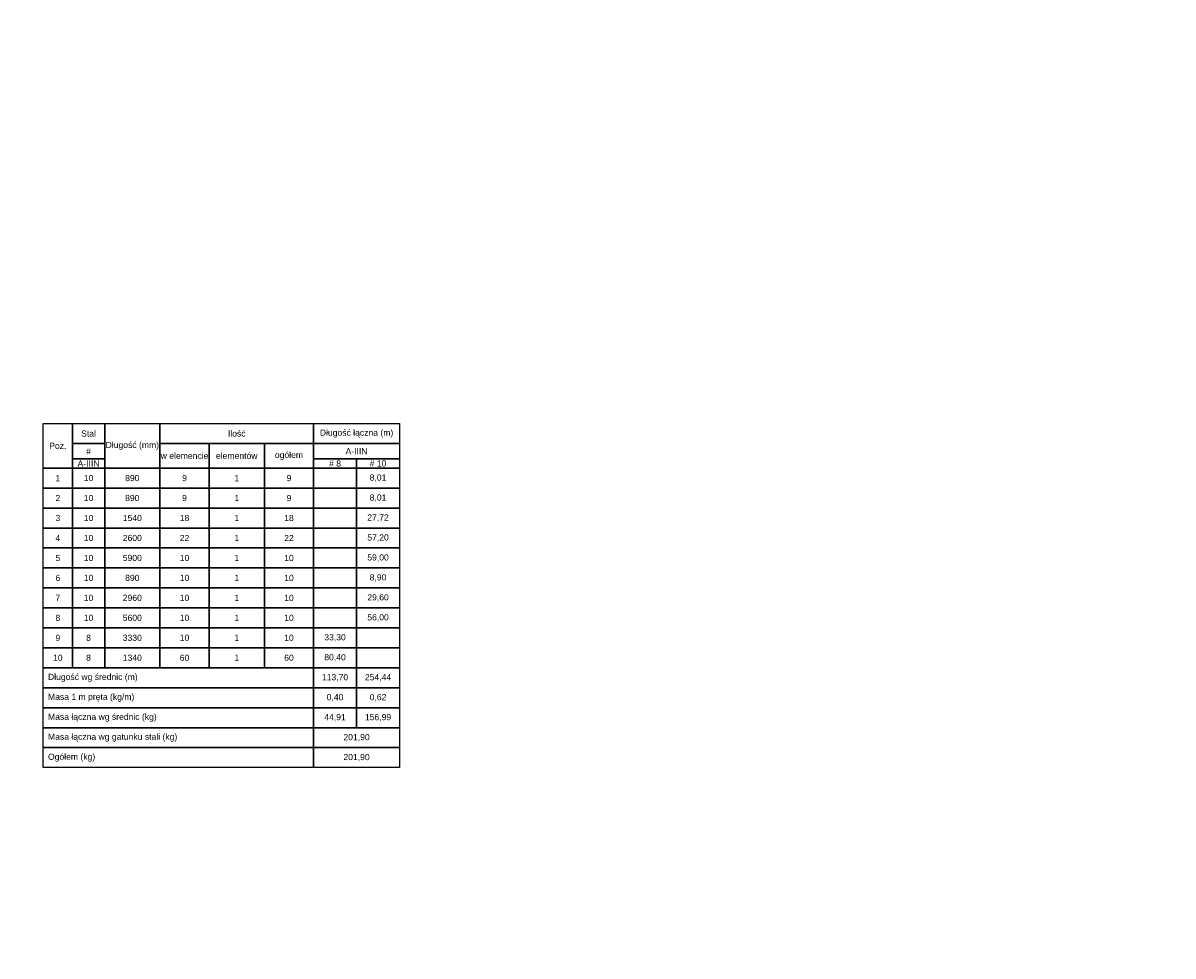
# Model space of a CAD drawing. Extents: x -29285 to 83599, y 0 to 75879.
# Tile 16 of 20: x 47890 to 55378, y 6075 to 12149. Entities that reach past the tile are written whole.
import ezdxf
from ezdxf import colors
from ezdxf.entities.mleader import LeaderData, LeaderLine
from ezdxf.math import Vec2, Vec3

# ---------------------------------------------------------------- set-up
doc = ezdxf.new("R2010")
doc.units = 0
doc.header["$LTSCALE"] = 10
doc.header["$MEASUREMENT"] = 0
doc.layers.add('P-Opis słupy', color=30, linetype='Continuous', lineweight=9)
doc.layers.add('RCAD_tabele zbrojenia', color=7, linetype='Continuous')
doc.styles.add('style2', font='arial.ttf', dxfattribs={"height": 40})

msp = doc.modelspace()

# ---------------------------------------------------------------- linework, layer by layer
at = {"layer": 'RCAD_tabele zbrojenia', "color": 242}
for p, q in [((48021.61631, 9541.10014), (50341.61631, 9541.10014)), ((48021.61631, 7301.10014), (48021.61631, 9541.10014)), ((48021.61631, 9541.10014), (48211.61631, 9541.10014)), ((48021.61631, 9251.10014), (48021.61631, 9541.10014)), ((48211.61631, 9541.10014), (48211.61631, 9251.10014)), ((48211.61631, 9541.10014), (48421.61631, 9541.10014)), ((48211.61631, 9411.10014), (48211.61631, 9541.10014)), ((48421.61631, 9541.10014), (48781.61631, 9541.10014)), ((48421.61631, 9251.10014), (48421.61631, 9541.10014)), ((48421.61631, 9541.10014), (48421.61631, 9411.10014)), ((48781.61631, 9541.10014), (48781.61631, 9251.10014)), ((48781.61631, 9541.10014), (49781.61631, 9541.10014)), ((48781.61631, 9411.10014), (48781.61631, 9541.10014)), ((49781.61631, 9541.10014), (49781.61631, 9411.10014)), ((49781.61631, 9541.10014), (50341.61631, 9541.10014)), ((49781.61631, 9411.10014), (49781.61631, 9541.10014)), ((50341.61631, 9541.10014), (50341.61631, 7301.10014)), ((50341.61631, 9541.10014), (50341.61631, 9411.10014)), ((48421.61631, 9411.10014), (48211.61631, 9411.10014)), ((48211.61631, 9411.10014), (48421.61631, 9411.10014)), ((48211.61631, 9311.10014), (48211.61631, 9411.10014)), ((48421.61631, 9411.10014), (48421.61631, 9311.10014)), ((49781.61631, 9411.10014), (48781.61631, 9411.10014)), ((48781.61631, 9411.10014), (49101.61631, 9411.10014)), ((48781.61631, 9251.10014), (48781.61631, 9411.10014)), ((49101.61631, 9411.10014), (49461.61631, 9411.10014)), ((49101.61631, 9251.10014), (49101.61631, 9411.10014)), ((49101.61631, 9411.10014), (49101.61631, 9251.10014)), ((49461.61631, 9411.10014), (49781.61631, 9411.10014)), ((49461.61631, 9251.10014), (49461.61631, 9411.10014)), ((49461.61631, 9411.10014), (49461.61631, 9251.10014)), ((49781.61631, 9411.10014), (49781.61631, 9251.10014)), ((50341.61631, 9411.10014), (49781.61631, 9411.10014)), ((49781.61631, 9411.10014), (50341.61631, 9411.10014)), ((49781.61631, 9311.10014), (49781.61631, 9411.10014)), ((50341.61631, 9411.10014), (50341.61631, 9311.10014)), ((48421.61631, 9311.10014), (48211.61631, 9311.10014)), ((48211.61631, 9311.10014), (48421.61631, 9311.10014)), ((48211.61631, 9251.10014), (48211.61631, 9311.10014)), ((48421.61631, 9311.10014), (48421.61631, 9251.10014)), ((50341.61631, 9311.10014), (49781.61631, 9311.10014)), ((49781.61631, 9311.10014), (50061.61631, 9311.10014)), ((49781.61631, 9251.10014), (49781.61631, 9311.10014)), ((50061.61631, 9311.10014), (50061.61631, 9251.10014)), ((50061.61631, 9311.10014), (50341.61631, 9311.10014)), ((50061.61631, 9251.10014), (50061.61631, 9311.10014)), ((50341.61631, 9311.10014), (50341.61631, 9251.10014)), ((48211.61631, 9251.10014), (48021.61631, 9251.10014)), ((48021.61631, 9251.10014), (48211.61631, 9251.10014)), ((48021.61631, 9121.10014), (48021.61631, 9251.10014)), ((48421.61631, 9251.10014), (48211.61631, 9251.10014)), ((48211.61631, 9251.10014), (48211.61631, 9121.10014)), ((48211.61631, 9251.10014), (48421.61631, 9251.10014)), ((48211.61631, 9121.10014), (48211.61631, 9251.10014)), ((48781.61631, 9251.10014), (48421.61631, 9251.10014)), ((48421.61631, 9251.10014), (48421.61631, 9121.10014)), ((48421.61631, 9251.10014), (48781.61631, 9251.10014)), ((48421.61631, 9121.10014), (48421.61631, 9251.10014)), ((49101.61631, 9251.10014), (48781.61631, 9251.10014)), ((48781.61631, 9251.10014), (48781.61631, 9121.10014)), ((48781.61631, 9251.10014), (49101.61631, 9251.10014)), ((48781.61631, 9121.10014), (48781.61631, 9251.10014)), ((49461.61631, 9251.10014), (49101.61631, 9251.10014)), ((49101.61631, 9251.10014), (49101.61631, 9121.10014)), ((49101.61631, 9251.10014), (49461.61631, 9251.10014)), ((49101.61631, 9121.10014), (49101.61631, 9251.10014)), ((49781.61631, 9251.10014), (49461.61631, 9251.10014)), ((49461.61631, 9251.10014), (49461.61631, 9121.10014)), ((49461.61631, 9251.10014), (49781.61631, 9251.10014)), ((49461.61631, 9121.10014), (49461.61631, 9251.10014)), ((50061.61631, 9251.10014), (49781.61631, 9251.10014)), ((49781.61631, 9251.10014), (49781.61631, 9121.10014)), ((49781.61631, 9251.10014), (50061.61631, 9251.10014)), ((49781.61631, 9121.10014), (49781.61631, 9251.10014)), ((50341.61631, 9251.10014), (50061.61631, 9251.10014)), ((50061.61631, 9251.10014), (50061.61631, 9121.10014)), ((50061.61631, 9251.10014), (50341.61631, 9251.10014)), ((50061.61631, 9121.10014), (50061.61631, 9251.10014)), ((50341.61631, 9251.10014), (50341.61631, 9121.10014)), ((48211.61631, 9121.10014), (48021.61631, 9121.10014)), ((48021.61631, 9121.10014), (48211.61631, 9121.10014)), ((48021.61631, 8991.10014), (48021.61631, 9121.10014)), ((48421.61631, 9121.10014), (48211.61631, 9121.10014)), ((48211.61631, 9121.10014), (48211.61631, 8991.10014)), ((48211.61631, 9121.10014), (48421.61631, 9121.10014)), ((48211.61631, 8991.10014), (48211.61631, 9121.10014)), ((48781.61631, 9121.10014), (48421.61631, 9121.10014)), ((48421.61631, 9121.10014), (48421.61631, 8991.10014)), ((48421.61631, 9121.10014), (48781.61631, 9121.10014)), ((48421.61631, 8991.10014), (48421.61631, 9121.10014)), ((49101.61631, 9121.10014), (48781.61631, 9121.10014)), ((48781.61631, 9121.10014), (48781.61631, 8991.10014)), ((48781.61631, 9121.10014), (49101.61631, 9121.10014)), ((48781.61631, 8991.10014), (48781.61631, 9121.10014)), ((49461.61631, 9121.10014), (49101.61631, 9121.10014)), ((49101.61631, 9121.10014), (49101.61631, 8991.10014)), ((49101.61631, 9121.10014), (49461.61631, 9121.10014)), ((49101.61631, 8991.10014), (49101.61631, 9121.10014)), ((49781.61631, 9121.10014), (49461.61631, 9121.10014)), ((49461.61631, 9121.10014), (49461.61631, 8991.10014)), ((49461.61631, 9121.10014), (49781.61631, 9121.10014)), ((49461.61631, 8991.10014), (49461.61631, 9121.10014)), ((50061.61631, 9121.10014), (49781.61631, 9121.10014)), ((49781.61631, 9121.10014), (49781.61631, 8991.10014)), ((49781.61631, 9121.10014), (50061.61631, 9121.10014)), ((49781.61631, 8991.10014), (49781.61631, 9121.10014)), ((50341.61631, 9121.10014), (50061.61631, 9121.10014)), ((50061.61631, 9121.10014), (50061.61631, 8991.10014)), ((50061.61631, 9121.10014), (50341.61631, 9121.10014)), ((50061.61631, 8991.10014), (50061.61631, 9121.10014)), ((50341.61631, 9121.10014), (50341.61631, 8991.10014)), ((48211.61631, 8991.10014), (48021.61631, 8991.10014)), ((48021.61631, 8991.10014), (48211.61631, 8991.10014)), ((48021.61631, 8861.10014), (48021.61631, 8991.10014)), ((48421.61631, 8991.10014), (48211.61631, 8991.10014)), ((48211.61631, 8991.10014), (48211.61631, 8861.10014)), ((48211.61631, 8991.10014), (48421.61631, 8991.10014)), ((48211.61631, 8861.10014), (48211.61631, 8991.10014)), ((48781.61631, 8991.10014), (48421.61631, 8991.10014)), ((48421.61631, 8991.10014), (48421.61631, 8861.10014)), ((48421.61631, 8991.10014), (48781.61631, 8991.10014)), ((48421.61631, 8861.10014), (48421.61631, 8991.10014)), ((49101.61631, 8991.10014), (48781.61631, 8991.10014)), ((48781.61631, 8991.10014), (48781.61631, 8861.10014)), ((48781.61631, 8991.10014), (49101.61631, 8991.10014)), ((48781.61631, 8861.10014), (48781.61631, 8991.10014)), ((49461.61631, 8991.10014), (49101.61631, 8991.10014)), ((49101.61631, 8991.10014), (49101.61631, 8861.10014)), ((49101.61631, 8991.10014), (49461.61631, 8991.10014)), ((49101.61631, 8861.10014), (49101.61631, 8991.10014)), ((49781.61631, 8991.10014), (49461.61631, 8991.10014)), ((49461.61631, 8991.10014), (49461.61631, 8861.10014)), ((49461.61631, 8991.10014), (49781.61631, 8991.10014)), ((49461.61631, 8861.10014), (49461.61631, 8991.10014)), ((50061.61631, 8991.10014), (49781.61631, 8991.10014)), ((49781.61631, 8991.10014), (49781.61631, 8861.10014)), ((49781.61631, 8991.10014), (50061.61631, 8991.10014)), ((49781.61631, 8861.10014), (49781.61631, 8991.10014)), ((50341.61631, 8991.10014), (50061.61631, 8991.10014)), ((50061.61631, 8991.10014), (50061.61631, 8861.10014)), ((50061.61631, 8991.10014), (50341.61631, 8991.10014)), ((50061.61631, 8861.10014), (50061.61631, 8991.10014)), ((50341.61631, 8991.10014), (50341.61631, 8861.10014)), ((48211.61631, 8861.10014), (48021.61631, 8861.10014)), ((48021.61631, 8861.10014), (48211.61631, 8861.10014)), ((48021.61631, 8731.10014), (48021.61631, 8861.10014)), ((48421.61631, 8861.10014), (48211.61631, 8861.10014)), ((48211.61631, 8861.10014), (48211.61631, 8731.10014)), ((48211.61631, 8861.10014), (48421.61631, 8861.10014)), ((48211.61631, 8731.10014), (48211.61631, 8861.10014)), ((48781.61631, 8861.10014), (48421.61631, 8861.10014)), ((48421.61631, 8861.10014), (48421.61631, 8731.10014)), ((48421.61631, 8861.10014), (48781.61631, 8861.10014)), ((48421.61631, 8731.10014), (48421.61631, 8861.10014)), ((49101.61631, 8861.10014), (48781.61631, 8861.10014)), ((48781.61631, 8861.10014), (48781.61631, 8731.10014)), ((48781.61631, 8861.10014), (49101.61631, 8861.10014)), ((48781.61631, 8731.10014), (48781.61631, 8861.10014)), ((49461.61631, 8861.10014), (49101.61631, 8861.10014)), ((49101.61631, 8861.10014), (49101.61631, 8731.10014)), ((49101.61631, 8861.10014), (49461.61631, 8861.10014)), ((49101.61631, 8731.10014), (49101.61631, 8861.10014)), ((49781.61631, 8861.10014), (49461.61631, 8861.10014)), ((49461.61631, 8861.10014), (49461.61631, 8731.10014)), ((49461.61631, 8861.10014), (49781.61631, 8861.10014)), ((49461.61631, 8731.10014), (49461.61631, 8861.10014)), ((50061.61631, 8861.10014), (49781.61631, 8861.10014)), ((49781.61631, 8861.10014), (49781.61631, 8731.10014)), ((49781.61631, 8861.10014), (50061.61631, 8861.10014)), ((49781.61631, 8731.10014), (49781.61631, 8861.10014)), ((50341.61631, 8861.10014), (50061.61631, 8861.10014)), ((50061.61631, 8861.10014), (50061.61631, 8731.10014)), ((50061.61631, 8861.10014), (50341.61631, 8861.10014)), ((50061.61631, 8731.10014), (50061.61631, 8861.10014)), ((50341.61631, 8861.10014), (50341.61631, 8731.10014)), ((48211.61631, 8731.10014), (48021.61631, 8731.10014)), ((48021.61631, 8731.10014), (48211.61631, 8731.10014)), ((48021.61631, 8601.10014), (48021.61631, 8731.10014)), ((48421.61631, 8731.10014), (48211.61631, 8731.10014)), ((48211.61631, 8731.10014), (48211.61631, 8601.10014)), ((48211.61631, 8731.10014), (48421.61631, 8731.10014)), ((48211.61631, 8601.10014), (48211.61631, 8731.10014)), ((48781.61631, 8731.10014), (48421.61631, 8731.10014)), ((48421.61631, 8731.10014), (48421.61631, 8601.10014)), ((48421.61631, 8731.10014), (48781.61631, 8731.10014)), ((48421.61631, 8601.10014), (48421.61631, 8731.10014)), ((49101.61631, 8731.10014), (48781.61631, 8731.10014)), ((48781.61631, 8731.10014), (48781.61631, 8601.10014)), ((48781.61631, 8731.10014), (49101.61631, 8731.10014)), ((48781.61631, 8601.10014), (48781.61631, 8731.10014)), ((49461.61631, 8731.10014), (49101.61631, 8731.10014)), ((49101.61631, 8731.10014), (49101.61631, 8601.10014)), ((49101.61631, 8731.10014), (49461.61631, 8731.10014)), ((49101.61631, 8601.10014), (49101.61631, 8731.10014)), ((49781.61631, 8731.10014), (49461.61631, 8731.10014)), ((49461.61631, 8731.10014), (49461.61631, 8601.10014)), ((49461.61631, 8731.10014), (49781.61631, 8731.10014)), ((49461.61631, 8601.10014), (49461.61631, 8731.10014)), ((50061.61631, 8731.10014), (49781.61631, 8731.10014)), ((49781.61631, 8731.10014), (49781.61631, 8601.10014)), ((49781.61631, 8731.10014), (50061.61631, 8731.10014)), ((49781.61631, 8601.10014), (49781.61631, 8731.10014)), ((50341.61631, 8731.10014), (50061.61631, 8731.10014)), ((50061.61631, 8731.10014), (50061.61631, 8601.10014)), ((50061.61631, 8731.10014), (50341.61631, 8731.10014)), ((50061.61631, 8601.10014), (50061.61631, 8731.10014)), ((50341.61631, 8731.10014), (50341.61631, 8601.10014)), ((48211.61631, 8601.10014), (48021.61631, 8601.10014)), ((48021.61631, 8601.10014), (48211.61631, 8601.10014)), ((48021.61631, 8471.10014), (48021.61631, 8601.10014)), ((48421.61631, 8601.10014), (48211.61631, 8601.10014)), ((48211.61631, 8601.10014), (48211.61631, 8471.10014)), ((48211.61631, 8601.10014), (48421.61631, 8601.10014)), ((48211.61631, 8471.10014), (48211.61631, 8601.10014)), ((48781.61631, 8601.10014), (48421.61631, 8601.10014)), ((48421.61631, 8601.10014), (48421.61631, 8471.10014)), ((48421.61631, 8601.10014), (48781.61631, 8601.10014)), ((48421.61631, 8471.10014), (48421.61631, 8601.10014)), ((49101.61631, 8601.10014), (48781.61631, 8601.10014)), ((48781.61631, 8601.10014), (48781.61631, 8471.10014)), ((48781.61631, 8601.10014), (49101.61631, 8601.10014)), ((48781.61631, 8471.10014), (48781.61631, 8601.10014)), ((49461.61631, 8601.10014), (49101.61631, 8601.10014)), ((49101.61631, 8601.10014), (49101.61631, 8471.10014)), ((49101.61631, 8601.10014), (49461.61631, 8601.10014)), ((49101.61631, 8471.10014), (49101.61631, 8601.10014)), ((49781.61631, 8601.10014), (49461.61631, 8601.10014)), ((49461.61631, 8601.10014), (49461.61631, 8471.10014)), ((49461.61631, 8601.10014), (49781.61631, 8601.10014)), ((49461.61631, 8471.10014), (49461.61631, 8601.10014)), ((50061.61631, 8601.10014), (49781.61631, 8601.10014)), ((49781.61631, 8601.10014), (49781.61631, 8471.10014)), ((49781.61631, 8601.10014), (50061.61631, 8601.10014)), ((49781.61631, 8471.10014), (49781.61631, 8601.10014)), ((50341.61631, 8601.10014), (50061.61631, 8601.10014)), ((50061.61631, 8601.10014), (50061.61631, 8471.10014)), ((50061.61631, 8601.10014), (50341.61631, 8601.10014)), ((50061.61631, 8471.10014), (50061.61631, 8601.10014)), ((50341.61631, 8601.10014), (50341.61631, 8471.10014)), ((48211.61631, 8471.10014), (48021.61631, 8471.10014)), ((48021.61631, 8471.10014), (48211.61631, 8471.10014)), ((48021.61631, 8341.10014), (48021.61631, 8471.10014)), ((48421.61631, 8471.10014), (48211.61631, 8471.10014)), ((48211.61631, 8471.10014), (48211.61631, 8341.10014)), ((48211.61631, 8471.10014), (48421.61631, 8471.10014)), ((48211.61631, 8341.10014), (48211.61631, 8471.10014)), ((48781.61631, 8471.10014), (48421.61631, 8471.10014)), ((48421.61631, 8471.10014), (48421.61631, 8341.10014)), ((48421.61631, 8471.10014), (48781.61631, 8471.10014)), ((48421.61631, 8341.10014), (48421.61631, 8471.10014)), ((49101.61631, 8471.10014), (48781.61631, 8471.10014)), ((48781.61631, 8471.10014), (48781.61631, 8341.10014)), ((48781.61631, 8471.10014), (49101.61631, 8471.10014)), ((48781.61631, 8341.10014), (48781.61631, 8471.10014)), ((49461.61631, 8471.10014), (49101.61631, 8471.10014)), ((49101.61631, 8471.10014), (49101.61631, 8341.10014)), ((49101.61631, 8471.10014), (49461.61631, 8471.10014)), ((49101.61631, 8341.10014), (49101.61631, 8471.10014)), ((49781.61631, 8471.10014), (49461.61631, 8471.10014)), ((49461.61631, 8471.10014), (49461.61631, 8341.10014)), ((49461.61631, 8471.10014), (49781.61631, 8471.10014)), ((49461.61631, 8341.10014), (49461.61631, 8471.10014)), ((50061.61631, 8471.10014), (49781.61631, 8471.10014)), ((49781.61631, 8471.10014), (49781.61631, 8341.10014)), ((49781.61631, 8471.10014), (50061.61631, 8471.10014)), ((49781.61631, 8341.10014), (49781.61631, 8471.10014)), ((50341.61631, 8471.10014), (50061.61631, 8471.10014)), ((50061.61631, 8471.10014), (50061.61631, 8341.10014)), ((50061.61631, 8471.10014), (50341.61631, 8471.10014)), ((50061.61631, 8341.10014), (50061.61631, 8471.10014)), ((50341.61631, 8471.10014), (50341.61631, 8341.10014)), ((48211.61631, 8341.10014), (48021.61631, 8341.10014)), ((48021.61631, 8341.10014), (48211.61631, 8341.10014)), ((48021.61631, 8211.10014), (48021.61631, 8341.10014)), ((48421.61631, 8341.10014), (48211.61631, 8341.10014)), ((48211.61631, 8341.10014), (48211.61631, 8211.10014)), ((48211.61631, 8341.10014), (48421.61631, 8341.10014)), ((48211.61631, 8211.10014), (48211.61631, 8341.10014)), ((48781.61631, 8341.10014), (48421.61631, 8341.10014)), ((48421.61631, 8341.10014), (48421.61631, 8211.10014)), ((48421.61631, 8341.10014), (48781.61631, 8341.10014)), ((48421.61631, 8211.10014), (48421.61631, 8341.10014)), ((49101.61631, 8341.10014), (48781.61631, 8341.10014)), ((48781.61631, 8341.10014), (48781.61631, 8211.10014)), ((48781.61631, 8341.10014), (49101.61631, 8341.10014)), ((48781.61631, 8211.10014), (48781.61631, 8341.10014)), ((49461.61631, 8341.10014), (49101.61631, 8341.10014)), ((49101.61631, 8341.10014), (49101.61631, 8211.10014)), ((49101.61631, 8341.10014), (49461.61631, 8341.10014)), ((49101.61631, 8211.10014), (49101.61631, 8341.10014)), ((49781.61631, 8341.10014), (49461.61631, 8341.10014)), ((49461.61631, 8341.10014), (49461.61631, 8211.10014)), ((49461.61631, 8341.10014), (49781.61631, 8341.10014)), ((49461.61631, 8211.10014), (49461.61631, 8341.10014)), ((50061.61631, 8341.10014), (49781.61631, 8341.10014)), ((49781.61631, 8341.10014), (49781.61631, 8211.10014)), ((49781.61631, 8341.10014), (50061.61631, 8341.10014)), ((49781.61631, 8211.10014), (49781.61631, 8341.10014)), ((50341.61631, 8341.10014), (50061.61631, 8341.10014)), ((50061.61631, 8341.10014), (50061.61631, 8211.10014)), ((50061.61631, 8341.10014), (50341.61631, 8341.10014)), ((50061.61631, 8211.10014), (50061.61631, 8341.10014)), ((50341.61631, 8341.10014), (50341.61631, 8211.10014)), ((48211.61631, 8211.10014), (48021.61631, 8211.10014)), ((48021.61631, 8211.10014), (48211.61631, 8211.10014)), ((48021.61631, 8081.10014), (48021.61631, 8211.10014)), ((48421.61631, 8211.10014), (48211.61631, 8211.10014)), ((48211.61631, 8211.10014), (48211.61631, 8081.10014)), ((48211.61631, 8211.10014), (48421.61631, 8211.10014)), ((48211.61631, 8081.10014), (48211.61631, 8211.10014)), ((48781.61631, 8211.10014), (48421.61631, 8211.10014)), ((48421.61631, 8211.10014), (48421.61631, 8081.10014)), ((48421.61631, 8211.10014), (48781.61631, 8211.10014)), ((48421.61631, 8081.10014), (48421.61631, 8211.10014)), ((49101.61631, 8211.10014), (48781.61631, 8211.10014)), ((48781.61631, 8211.10014), (48781.61631, 8081.10014)), ((48781.61631, 8211.10014), (49101.61631, 8211.10014)), ((48781.61631, 8081.10014), (48781.61631, 8211.10014)), ((49461.61631, 8211.10014), (49101.61631, 8211.10014)), ((49101.61631, 8211.10014), (49101.61631, 8081.10014)), ((49101.61631, 8211.10014), (49461.61631, 8211.10014)), ((49101.61631, 8081.10014), (49101.61631, 8211.10014)), ((49781.61631, 8211.10014), (49461.61631, 8211.10014)), ((49461.61631, 8211.10014), (49461.61631, 8081.10014)), ((49461.61631, 8211.10014), (49781.61631, 8211.10014)), ((49461.61631, 8081.10014), (49461.61631, 8211.10014)), ((50061.61631, 8211.10014), (49781.61631, 8211.10014)), ((49781.61631, 8211.10014), (49781.61631, 8081.10014)), ((49781.61631, 8211.10014), (50061.61631, 8211.10014)), ((49781.61631, 8081.10014), (49781.61631, 8211.10014)), ((50341.61631, 8211.10014), (50061.61631, 8211.10014)), ((50061.61631, 8211.10014), (50061.61631, 8081.10014)), ((50061.61631, 8211.10014), (50341.61631, 8211.10014)), ((50061.61631, 8081.10014), (50061.61631, 8211.10014)), ((50341.61631, 8211.10014), (50341.61631, 8081.10014)), ((48211.61631, 8081.10014), (48021.61631, 8081.10014)), ((48021.61631, 8081.10014), (48211.61631, 8081.10014)), ((48021.61631, 7951.10014), (48021.61631, 8081.10014)), ((48421.61631, 8081.10014), (48211.61631, 8081.10014)), ((48211.61631, 8081.10014), (48211.61631, 7951.10014)), ((48211.61631, 8081.10014), (48421.61631, 8081.10014)), ((48211.61631, 7951.10014), (48211.61631, 8081.10014)), ((48781.61631, 8081.10014), (48421.61631, 8081.10014)), ((48421.61631, 8081.10014), (48421.61631, 7951.10014)), ((48421.61631, 8081.10014), (48781.61631, 8081.10014)), ((48421.61631, 7951.10014), (48421.61631, 8081.10014)), ((49101.61631, 8081.10014), (48781.61631, 8081.10014)), ((48781.61631, 8081.10014), (48781.61631, 7951.10014)), ((48781.61631, 8081.10014), (49101.61631, 8081.10014)), ((48781.61631, 7951.10014), (48781.61631, 8081.10014)), ((49461.61631, 8081.10014), (49101.61631, 8081.10014)), ((49101.61631, 8081.10014), (49101.61631, 7951.10014)), ((49101.61631, 8081.10014), (49461.61631, 8081.10014)), ((49101.61631, 7951.10014), (49101.61631, 8081.10014)), ((49781.61631, 8081.10014), (49461.61631, 8081.10014)), ((49461.61631, 8081.10014), (49461.61631, 7951.10014)), ((49461.61631, 8081.10014), (49781.61631, 8081.10014)), ((49461.61631, 7951.10014), (49461.61631, 8081.10014)), ((50061.61631, 8081.10014), (49781.61631, 8081.10014)), ((49781.61631, 8081.10014), (49781.61631, 7951.10014)), ((49781.61631, 8081.10014), (50061.61631, 8081.10014)), ((49781.61631, 7951.10014), (49781.61631, 8081.10014)), ((50341.61631, 8081.10014), (50061.61631, 8081.10014)), ((50061.61631, 8081.10014), (50061.61631, 7951.10014)), ((50061.61631, 8081.10014), (50341.61631, 8081.10014)), ((50061.61631, 7951.10014), (50061.61631, 8081.10014)), ((50341.61631, 8081.10014), (50341.61631, 7951.10014)), ((48021.61631, 7951.10014), (49781.61631, 7951.10014)), ((48021.61631, 7821.10014), (48021.61631, 7951.10014)), ((48211.61631, 7951.10014), (48021.61631, 7951.10014)), ((48421.61631, 7951.10014), (48211.61631, 7951.10014)), ((48781.61631, 7951.10014), (48421.61631, 7951.10014)), ((49101.61631, 7951.10014), (48781.61631, 7951.10014)), ((49461.61631, 7951.10014), (49101.61631, 7951.10014)), ((49781.61631, 7951.10014), (49461.61631, 7951.10014)), ((49781.61631, 7951.10014), (49781.61631, 7821.10014)), ((50061.61631, 7951.10014), (49781.61631, 7951.10014)), ((49781.61631, 7951.10014), (50061.61631, 7951.10014)), ((49781.61631, 7821.10014), (49781.61631, 7951.10014)), ((50341.61631, 7951.10014), (50061.61631, 7951.10014)), ((50061.61631, 7951.10014), (50061.61631, 7821.10014)), ((50061.61631, 7951.10014), (50341.61631, 7951.10014)), ((50061.61631, 7821.10014), (50061.61631, 7951.10014)), ((50341.61631, 7951.10014), (50341.61631, 7821.10014)), ((48021.61631, 7821.10014), (49781.61631, 7821.10014)), ((48021.61631, 7691.10014), (48021.61631, 7821.10014)), ((49781.61631, 7821.10014), (48021.61631, 7821.10014)), ((49781.61631, 7821.10014), (49781.61631, 7691.10014)), ((50061.61631, 7821.10014), (49781.61631, 7821.10014)), ((49781.61631, 7821.10014), (50061.61631, 7821.10014)), ((49781.61631, 7691.10014), (49781.61631, 7821.10014)), ((50341.61631, 7821.10014), (50061.61631, 7821.10014)), ((50061.61631, 7821.10014), (50061.61631, 7691.10014)), ((50061.61631, 7821.10014), (50341.61631, 7821.10014)), ((50061.61631, 7691.10014), (50061.61631, 7821.10014)), ((50341.61631, 7821.10014), (50341.61631, 7691.10014)), ((48021.61631, 7691.10014), (49781.61631, 7691.10014)), ((48021.61631, 7561.10014), (48021.61631, 7691.10014)), ((49781.61631, 7691.10014), (48021.61631, 7691.10014)), ((49781.61631, 7691.10014), (49781.61631, 7561.10014)), ((50061.61631, 7691.10014), (49781.61631, 7691.10014)), ((49781.61631, 7691.10014), (50061.61631, 7691.10014)), ((49781.61631, 7561.10014), (49781.61631, 7691.10014)), ((50341.61631, 7691.10014), (50061.61631, 7691.10014)), ((50061.61631, 7691.10014), (50061.61631, 7561.10014)), ((50061.61631, 7691.10014), (50341.61631, 7691.10014)), ((50061.61631, 7561.10014), (50061.61631, 7691.10014)), ((50341.61631, 7691.10014), (50341.61631, 7561.10014)), ((48021.61631, 7561.10014), (49781.61631, 7561.10014)), ((48021.61631, 7431.10014), (48021.61631, 7561.10014)), ((49781.61631, 7561.10014), (48021.61631, 7561.10014)), ((49781.61631, 7561.10014), (49781.61631, 7431.10014)), ((49781.61631, 7561.10014), (50341.61631, 7561.10014)), ((49781.61631, 7431.10014), (49781.61631, 7561.10014)), ((50061.61631, 7561.10014), (49781.61631, 7561.10014)), ((50341.61631, 7561.10014), (50061.61631, 7561.10014)), ((50341.61631, 7561.10014), (50341.61631, 7431.10014)), ((48021.61631, 7431.10014), (49781.61631, 7431.10014)), ((48021.61631, 7301.10014), (48021.61631, 7431.10014)), ((49781.61631, 7431.10014), (48021.61631, 7431.10014)), ((49781.61631, 7431.10014), (49781.61631, 7301.10014)), ((50341.61631, 7431.10014), (49781.61631, 7431.10014)), ((49781.61631, 7431.10014), (50341.61631, 7431.10014)), ((49781.61631, 7301.10014), (49781.61631, 7431.10014)), ((50341.61631, 7431.10014), (50341.61631, 7301.10014)), ((50341.61631, 7301.10014), (48021.61631, 7301.10014)), ((49781.61631, 7301.10014), (48021.61631, 7301.10014)), ((50341.61631, 7301.10014), (49781.61631, 7301.10014))]:
    msp.add_line(p, q, dxfattribs=at)

# ---------------------------------------------------------------- texts
at = {"layer": 'RCAD_tabele zbrojenia', "color": 3, "char_height": 40, "style": 'style2'}
for s, insert, width, attachment_point in [('Długość łączna (m)', (50061.61631, 9476.10014), 560, 5), ('Stal', (48316.61631, 9476.10014), 210, 5), ('Długość (mm)', (48601.61631, 9396.10014), 360, 5), ('Ilość', (49281.61631, 9476.10014), 1000, 5), ('Poz.', (48116.61631, 9396.10014), 190, 5), ('#', (48316.61631, 9361.10014), 210, 5), ('elementów', (49281.61631, 9331.10014), 360, 5), ('ogółem', (49621.61631, 9331.10014), 320, 5), ('A-IIIN', (50061.61631, 9361.10014), 560, 5), ('A-IIIN', (48316.61631, 9281.10014), 210, 5), ('w elemencie', (48941.61631, 9331.10014), 320, 5), ('# 8', (49921.61631, 9281.10014), 280, 5), ('# 10', (50201.61631, 9281.10014), 280, 5), ('  Długość wg średnic (m)', (48021.61631, 7886.10014), 1760, 4), ('  Masa 1 m pręta (kg/m)', (48021.61631, 7756.10014), 1760, 4), ('  Masa łączna wg średnic (kg)', (48021.61631, 7626.10014), 1760, 4), ('  Masa łączna wg gatunku stali (kg)', (48021.61631, 7496.10014), 1760, 4), ('  Ogółem (kg)', (48021.61631, 7366.10014), 1760, 4)]:
    msp.add_mtext(s, dxfattribs=dict(at, insert=insert, width=width, attachment_point=attachment_point))
at = {"layer": 'RCAD_tabele zbrojenia', "color": 2, "char_height": 40, "attachment_point": 5, "style": 'style2'}
for s, insert, width in [('1', (48116.61631, 9186.10014), 190), ('10', (48316.61631, 9186.10014), 210), ('890', (48601.61631, 9186.10014), 360), ('9', (48941.61631, 9186.10014), 320), ('1', (49281.61631, 9186.10014), 360), ('9', (49621.61631, 9186.10014), 320), ('8,01', (50201.61631, 9186.10014), 280), ('2', (48116.61631, 9056.10014), 190), ('10', (48316.61631, 9056.10014), 210), ('890', (48601.61631, 9056.10014), 360), ('9', (48941.61631, 9056.10014), 320), ('1', (49281.61631, 9056.10014), 360), ('9', (49621.61631, 9056.10014), 320), ('8,01', (50201.61631, 9056.10014), 280), ('3', (48116.61631, 8926.10014), 190), ('10', (48316.61631, 8926.10014), 210), ('1540', (48601.61631, 8926.10014), 360), ('18', (48941.61631, 8926.10014), 320), ('1', (49281.61631, 8926.10014), 360), ('18', (49621.61631, 8926.10014), 320), ('27,72', (50201.61631, 8926.10014), 280), ('4', (48116.61631, 8796.10014), 190), ('10', (48316.61631, 8796.10014), 210), ('2600', (48601.61631, 8796.10014), 360), ('22', (48941.61631, 8796.10014), 320), ('1', (49281.61631, 8796.10014), 360), ('22', (49621.61631, 8796.10014), 320), ('57,20', (50201.61631, 8796.10014), 280), ('5', (48116.61631, 8666.10014), 190), ('10', (48316.61631, 8666.10014), 210), ('5900', (48601.61631, 8666.10014), 360), ('10', (48941.61631, 8666.10014), 320), ('1', (49281.61631, 8666.10014), 360), ('10', (49621.61631, 8666.10014), 320), ('59,00', (50201.61631, 8666.10014), 280), ('6', (48116.61631, 8536.10014), 190), ('10', (48316.61631, 8536.10014), 210), ('890', (48601.61631, 8536.10014), 360), ('10', (48941.61631, 8536.10014), 320), ('1', (49281.61631, 8536.10014), 360), ('10', (49621.61631, 8536.10014), 320), ('8,90', (50201.61631, 8536.10014), 280), ('7', (48116.61631, 8406.10014), 190), ('10', (48316.61631, 8406.10014), 210), ('2960', (48601.61631, 8406.10014), 360), ('10', (48941.61631, 8406.10014), 320), ('1', (49281.61631, 8406.10014), 360), ('10', (49621.61631, 8406.10014), 320), ('29,60', (50201.61631, 8406.10014), 280), ('8', (48116.61631, 8276.10014), 190), ('10', (48316.61631, 8276.10014), 210), ('5600', (48601.61631, 8276.10014), 360), ('10', (48941.61631, 8276.10014), 320), ('1', (49281.61631, 8276.10014), 360), ('10', (49621.61631, 8276.10014), 320), ('56,00', (50201.61631, 8276.10014), 280), ('9', (48116.61631, 8146.10014), 190), ('8', (48316.61631, 8146.10014), 210), ('3330', (48601.61631, 8146.10014), 360), ('10', (48941.61631, 8146.10014), 320), ('1', (49281.61631, 8146.10014), 360), ('10', (49621.61631, 8146.10014), 320), ('33,30', (49921.61631, 8146.10014), 280), ('10', (48116.61631, 8016.10014), 190), ('8', (48316.61631, 8016.10014), 210), ('1340', (48601.61631, 8016.10014), 360), ('60', (48941.61631, 8016.10014), 320), ('1', (49281.61631, 8016.10014), 360), ('60', (49621.61631, 8016.10014), 320), ('80,40', (49921.61631, 8016.10014), 280), ('113,70', (49921.61631, 7886.10014), 280), ('254,44', (50201.61631, 7886.10014), 280), ('0,40', (49921.61631, 7756.10014), 280), ('0,62', (50201.61631, 7756.10014), 280), ('44,91', (49921.61631, 7626.10014), 280), ('156,99', (50201.61631, 7626.10014), 280), ('201,90', (50061.61631, 7496.10014), 560), ('201,90', (50061.61631, 7366.10014), 560)]:
    msp.add_mtext(s, dxfattribs=dict(at, insert=insert, width=width))

# ---------------------------------------------------------------- leaders
at = {"layer": 'P-Opis słupy'}
ml = msp.add_multileader_mtext('Standard', dxfattribs=at)
ml.set_content('         ', color=256)
ml.set_leader_properties()
ml.build(insert=Vec2(0, 0))
ml.multileader.update_dxf_attribs({"arrow_head_size": 78})
ctx = ml.context
ctx.base_point, ctx.char_height, ctx.arrow_head_size, ctx.landing_gap_size, ctx.plane_origin = Vec3(75704.62451, 12147.86704), 2.6, 78, 1.3, Vec3(75778.95855, 10736.38629)
notes = []
notes.append((ctx, [(0, (0, 0, 0), (0, 0), (1, 0), 1, [])]))
ctx.mtext.insert, ctx.mtext.flow_direction = Vec3(75705.92451, 12149.16704), 5
for ctx, leaders in notes:
    for number, flags, end, landing, length, lines in leaders:
        leader = LeaderData()
        leader.index, (leader.has_last_leader_line, leader.has_dogleg_vector, leader.attachment_direction) = number, flags
        leader.last_leader_point, leader.dogleg_vector, leader.dogleg_length = Vec3(end), Vec3(landing), length
        for number, points, colour, breaks in lines:
            line = LeaderLine()
            line.index, line.vertices, line.color, line.breaks = number, Vec3.list(points), colors.encode_raw_color(colour), breaks
            leader.lines.append(line)
        ctx.leaders.append(leader)

doc.saveas('drawing.dxf')
